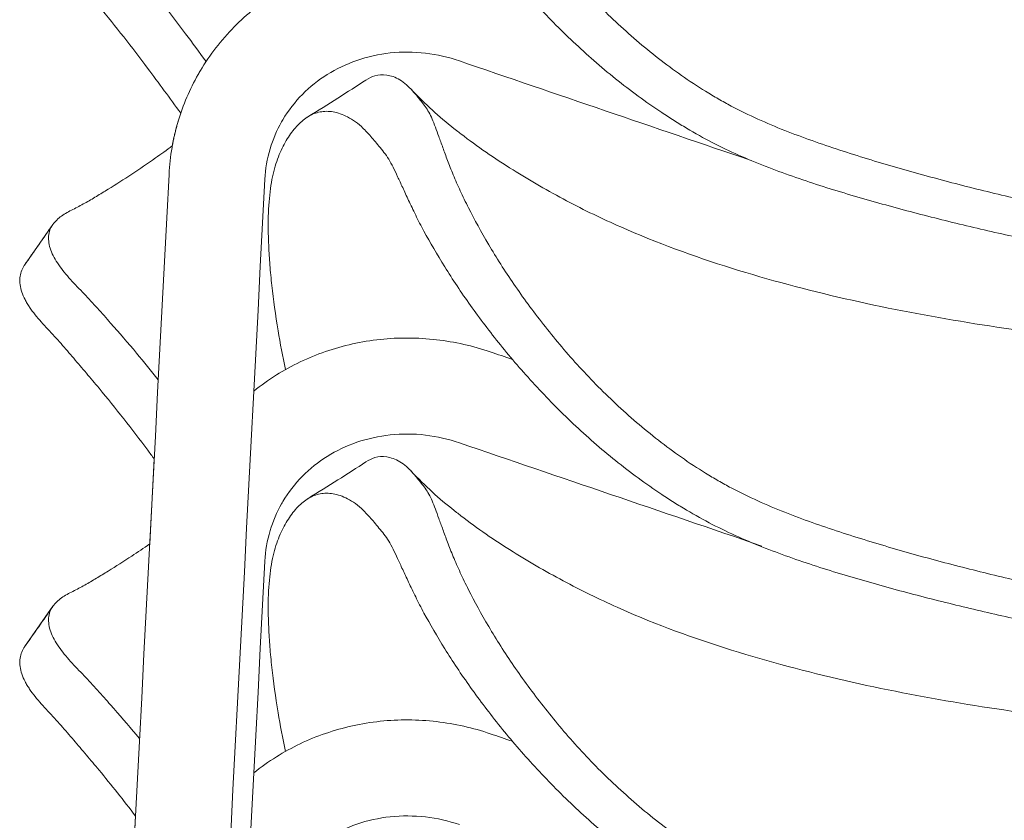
# Model space of a CAD drawing. Header units: centimetres. Extents: x -28 to 145, y -313 to 96.
# Tile 23 of 64: x -25 to -13, y -103 to -93. Entities that reach past the tile are written whole.
import ezdxf

# ---------------------------------------------------------------- set-up
doc = ezdxf.new("R2010")
doc.units = ezdxf.units.CM
doc.layers.add('Main lines', color=7, linetype='Continuous', lineweight=13, true_color=0x000000)
doc.layers.add('Predefinito', color=7, linetype='Continuous', true_color=0x000000)

# ---------------------------------------------------------------- blocks, each defined once
blk = doc.blocks.new('CB-298_Petal_Stacked_2D_Front')
at = {"layer": 'Main lines'}
for p, q in [((-25.07, 102.923), (-24.716, 103.43)), ((-25.07, 102.923), (-24.716, 103.43)), ((-23.504, 99.438), (-23.449, 100.501)), ((-23.504, 99.438), (-23.449, 100.501)), ((-25.07, 98.15), (-24.716, 98.658)), ((-25.07, 98.15), (-24.716, 98.658)), ((-23.763, 94.492), (-23.682, 96.037)), ((-23.763, 94.492), (-23.682, 96.037))]:
    blk.add_line(p, q, dxfattribs=at)
for points, knots in [([(-20.241, 109.9), (-20.229, 109.887), (-20.217, 109.873), (-20.174, 109.824), (-20.142, 109.785), (-20.093, 109.723), (-20.077, 109.701), (-20.044, 109.656), (-20.029, 109.632), (-19.999, 109.58), (-19.985, 109.552), (-19.959, 109.49), (-19.946, 109.456), (-19.919, 109.383), (-19.904, 109.343), (-19.873, 109.259), (-19.856, 109.213), (-19.82, 109.114), (-19.801, 109.061), (-19.759, 108.948), (-19.735, 108.887), (-19.695, 108.792), (-19.681, 108.759), (-19.652, 108.692), (-19.636, 108.658), (-19.588, 108.555), (-19.554, 108.484), (-19.443, 108.264), (-19.359, 108.11), (-19.217, 107.87), (-19.167, 107.789), (-19.062, 107.624), (-19.007, 107.541), (-18.836, 107.291), (-18.713, 107.123), (-18.45, 106.787), (-18.309, 106.619), (-18.083, 106.37), (-18.005, 106.287), (-17.844, 106.123), (-17.761, 106.042), (-17.507, 105.805), (-17.329, 105.652), (-16.956, 105.361), (-16.76, 105.223), (-16.5, 105.063), (-16.447, 105.031), (-16.34, 104.97), (-16.286, 104.94), (-16.123, 104.853), (-16.012, 104.799), (-15.678, 104.648), (-15.45, 104.56), (-14.992, 104.397), (-14.76, 104.322), (-14.294, 104.179), (-14.06, 104.112), (-13.59, 103.983), (-13.354, 103.921), (-12.88, 103.804), (-12.643, 103.748), (-12.165, 103.642), (-11.925, 103.592), (-11.445, 103.498), (-11.204, 103.453), (-10.722, 103.369), (-10.481, 103.329), (-9.756, 103.217), (-9.271, 103.151), (-8.3, 103.032), (-7.814, 102.98), (-7.083, 102.912), (-6.839, 102.89), (-6.351, 102.851), (-6.107, 102.832), (-5.375, 102.78), (-4.887, 102.749), (-4.155, 102.703), (-3.91, 102.688), (-3.422, 102.657), (-3.178, 102.642), (-2.446, 102.597), (-1.957, 102.57), (-0.98, 102.533), (-0.49, 102.524), (0, 102.525)], [53.64127, 53.64127, 53.64127, 53.64127, 56.711284, 56.711284, 64.097362, 64.097362, 67.7904, 67.7904, 71.483439, 71.483439, 75.176478, 75.176478, 78.869516, 78.869516, 82.562555, 82.562555, 86.255594, 86.255594, 89.948632, 89.948632, 93.641671, 93.641671, 95.48819, 95.48819, 97.334709, 97.334709, 101.027748, 101.027748, 108.413825, 108.413825, 112.106864, 112.106864, 115.799903, 115.799903, 123.18598, 123.18598, 130.572057, 130.572057, 134.265096, 134.265096, 137.958134, 137.958134, 145.344212, 145.344212, 152.730289, 152.730289, 154.576808, 154.576808, 156.423328, 156.423328, 160.116366, 160.116366, 167.502443, 167.502443, 174.888521, 174.888521, 182.274598, 182.274598, 189.660675, 189.660675, 197.046752, 197.046752, 204.43283, 204.43283, 211.818907, 211.818907, 219.204984, 219.204984, 233.977139, 233.977139, 248.749293, 248.749293, 256.135371, 256.135371, 263.521448, 263.521448, 278.293602, 278.293602, 285.67968, 285.67968, 293.065757, 293.065757, 307.837911, 307.837911, 322.610066, 322.610066, 322.610066, 322.610066]), ([(-20.8, 109.369), (-20.785, 109.354), (-20.769, 109.337), (-20.717, 109.278), (-20.678, 109.232), (-20.617, 109.157), (-20.596, 109.132), (-20.555, 109.078), (-20.535, 109.05), (-20.497, 108.989), (-20.478, 108.955), (-20.441, 108.881), (-20.423, 108.842), (-20.385, 108.758), (-20.364, 108.713), (-20.318, 108.615), (-20.293, 108.561), (-20.253, 108.475), (-20.239, 108.445), (-20.209, 108.384), (-20.194, 108.353), (-20.147, 108.256), (-20.112, 108.189), (-19.999, 107.98), (-19.912, 107.83), (-19.766, 107.596), (-19.715, 107.516), (-19.607, 107.354), (-19.551, 107.273), (-19.376, 107.028), (-19.251, 106.863), (-18.984, 106.532), (-18.841, 106.366), (-18.613, 106.118), (-18.535, 106.035), (-18.374, 105.872), (-18.292, 105.792), (-18.039, 105.554), (-17.863, 105.4), (-17.587, 105.178), (-17.493, 105.106), (-17.3, 104.965), (-17.202, 104.896), (-17.05, 104.795), (-16.999, 104.762), (-16.896, 104.697), (-16.843, 104.665), (-16.684, 104.571), (-16.577, 104.511), (-16.361, 104.399), (-16.251, 104.347), (-16.03, 104.249), (-15.918, 104.202), (-15.581, 104.071), (-15.353, 103.992), (-14.894, 103.844), (-14.662, 103.776), (-14.197, 103.645), (-13.964, 103.583), (-13.495, 103.463), (-13.26, 103.406), (-12.788, 103.298), (-12.551, 103.247), (-12.075, 103.15), (-11.836, 103.104), (-11.359, 103.017), (-11.119, 102.977), (-10.641, 102.9), (-10.401, 102.864), (-9.681, 102.761), (-9.199, 102.701), (-8.235, 102.594), (-7.752, 102.548), (-7.026, 102.487), (-6.784, 102.468), (-6.3, 102.433), (-6.058, 102.417), (-5.574, 102.387), (-5.332, 102.373), (-4.848, 102.345), (-4.605, 102.331), (-4.121, 102.304), (-3.879, 102.29), (-3.395, 102.264), (-3.152, 102.251), (-2.426, 102.214), (-1.941, 102.192), (-0.971, 102.158), (-0.486, 102.148), (0, 102.149)], [202.687943, 202.687943, 202.687943, 202.687943, 205.873191, 205.873191, 213.225805, 213.225805, 216.902112, 216.902112, 220.578419, 220.578419, 224.254726, 224.254726, 227.931033, 227.931033, 231.60734, 231.60734, 235.283647, 235.283647, 237.1218, 237.1218, 238.959954, 238.959954, 242.63626, 242.63626, 249.988874, 249.988874, 253.665181, 253.665181, 257.341488, 257.341488, 264.694102, 264.694102, 272.046716, 272.046716, 275.723023, 275.723023, 279.39933, 279.39933, 286.751944, 286.751944, 290.428251, 290.428251, 294.104558, 294.104558, 295.942712, 295.942712, 297.780865, 297.780865, 301.457172, 301.457172, 305.133479, 305.133479, 308.809786, 308.809786, 316.1624, 316.1624, 323.515014, 323.515014, 330.867628, 330.867628, 338.220242, 338.220242, 345.572856, 345.572856, 352.92547, 352.92547, 360.278084, 360.278084, 367.630698, 367.630698, 382.335926, 382.335926, 397.041154, 397.041154, 404.393767, 404.393767, 411.746381, 411.746381, 419.098995, 419.098995, 426.451609, 426.451609, 433.804223, 433.804223, 441.156837, 441.156837, 455.862065, 455.862065, 470.567293, 470.567293, 470.567293, 470.567293]), ([(-22.8, 105.466), (-22.885, 105.583), (-22.97, 105.7), (-23.155, 105.948), (-23.255, 106.08), (-23.459, 106.34), (-23.563, 106.469), (-23.776, 106.723), (-23.885, 106.847), (-24.048, 107.033), (-24.102, 107.094), (-24.185, 107.186), (-24.212, 107.216), (-24.268, 107.277), (-24.297, 107.306), (-24.382, 107.396), (-24.44, 107.455), (-24.549, 107.575), (-24.599, 107.636), (-24.665, 107.73), (-24.685, 107.761), (-24.718, 107.823), (-24.732, 107.854), (-24.754, 107.915), (-24.761, 107.945), (-24.77, 108.003), (-24.771, 108.031), (-24.766, 108.085), (-24.761, 108.111), (-24.743, 108.159), (-24.731, 108.181), (-24.717, 108.202), (-24.716, 108.203), (-24.716, 108.203)], [5.709244, 5.709244, 5.709244, 5.709244, 10.091656, 10.091656, 15.137484, 15.137484, 20.183312, 20.183312, 25.22914, 25.22914, 27.752054, 27.752054, 29.013511, 29.013511, 30.274968, 30.274968, 32.797882, 32.797882, 35.320796, 35.320796, 36.582253, 36.582253, 37.84371, 37.84371, 39.105167, 39.105167, 40.366624, 40.366624, 41.628081, 41.628081, 42.889538, 42.889538, 42.921811, 42.921811, 42.921811, 42.921811]), ([(-23.117, 104.82), (-23.253, 105.009), (-23.391, 105.197), (-23.728, 105.646), (-23.93, 105.905), (-24.191, 106.22), (-24.244, 106.283), (-24.35, 106.407), (-24.402, 106.469), (-24.508, 106.593), (-24.56, 106.654), (-24.641, 106.745), (-24.669, 106.775), (-24.724, 106.835), (-24.752, 106.865), (-24.835, 106.954), (-24.889, 107.014), (-24.962, 107.106), (-24.985, 107.137), (-25.017, 107.184), (-25.027, 107.2), (-25.046, 107.232), (-25.056, 107.248), (-25.081, 107.296), (-25.094, 107.327), (-25.115, 107.389), (-25.122, 107.42), (-25.13, 107.479), (-25.131, 107.508), (-25.126, 107.563), (-25.12, 107.589), (-25.103, 107.638), (-25.092, 107.661), (-25.076, 107.687), (-25.073, 107.692), (-25.07, 107.696)], [-78.493576, -78.493576, -78.493576, -78.493576, -71.3158, -71.3158, -61.127828, -61.127828, -58.580835, -58.580835, -56.033843, -56.033843, -53.48685, -53.48685, -52.213353, -52.213353, -50.939857, -50.939857, -48.392864, -48.392864, -47.119368, -47.119368, -46.482619, -46.482619, -45.845871, -45.845871, -44.572375, -44.572375, -43.298878, -43.298878, -42.025382, -42.025382, -40.751885, -40.751885, -39.478389, -39.478389, -39.221961, -39.221961, -39.221961, -39.221961]), ([(-23.117, 104.82), (-23.253, 105.009), (-23.391, 105.197), (-23.728, 105.646), (-23.93, 105.905), (-24.191, 106.22), (-24.244, 106.283), (-24.35, 106.407), (-24.402, 106.469), (-24.508, 106.593), (-24.56, 106.654), (-24.641, 106.745), (-24.669, 106.775), (-24.724, 106.835), (-24.752, 106.865), (-24.835, 106.954), (-24.889, 107.014), (-24.962, 107.106), (-24.985, 107.137), (-25.017, 107.184), (-25.027, 107.2), (-25.046, 107.232), (-25.056, 107.248), (-25.081, 107.296), (-25.094, 107.327), (-25.115, 107.389), (-25.122, 107.42), (-25.13, 107.479), (-25.131, 107.508), (-25.126, 107.563), (-25.12, 107.589), (-25.103, 107.638), (-25.092, 107.661), (-25.076, 107.687), (-25.073, 107.692), (-25.07, 107.696)], [1625.018509, 1625.018509, 1625.018509, 1625.018509, 1632.196286, 1632.196286, 1642.384257, 1642.384257, 1644.93125, 1644.93125, 1647.478243, 1647.478243, 1650.025236, 1650.025236, 1651.298732, 1651.298732, 1652.572229, 1652.572229, 1655.119222, 1655.119222, 1656.392718, 1656.392718, 1657.029466, 1657.029466, 1657.666214, 1657.666214, 1658.939711, 1658.939711, 1660.213207, 1660.213207, 1661.486704, 1661.486704, 1662.7602, 1662.7602, 1664.033697, 1664.033697, 1664.290125, 1664.290125, 1664.290125, 1664.290125]), ([(-23.117, 104.82), (-23.253, 105.009), (-23.391, 105.197), (-23.728, 105.646), (-23.93, 105.905), (-24.191, 106.22), (-24.244, 106.283), (-24.35, 106.407), (-24.402, 106.469), (-24.508, 106.593), (-24.56, 106.654), (-24.641, 106.745), (-24.669, 106.775), (-24.724, 106.835), (-24.752, 106.865), (-24.835, 106.954), (-24.889, 107.014), (-24.962, 107.106), (-24.985, 107.137), (-25.017, 107.184), (-25.027, 107.2), (-25.046, 107.232), (-25.056, 107.248), (-25.081, 107.296), (-25.094, 107.327), (-25.115, 107.389), (-25.122, 107.42), (-25.13, 107.479), (-25.131, 107.508), (-25.126, 107.563), (-25.12, 107.589), (-25.103, 107.638), (-25.092, 107.661), (-25.076, 107.687), (-25.073, 107.692), (-25.07, 107.696)], [1625.018509, 1625.018509, 1625.018509, 1625.018509, 1632.196286, 1632.196286, 1642.384257, 1642.384257, 1644.93125, 1644.93125, 1647.478243, 1647.478243, 1650.025236, 1650.025236, 1651.298732, 1651.298732, 1652.572229, 1652.572229, 1655.119222, 1655.119222, 1656.392718, 1656.392718, 1657.029466, 1657.029466, 1657.666214, 1657.666214, 1658.939711, 1658.939711, 1660.213207, 1660.213207, 1661.486704, 1661.486704, 1662.7602, 1662.7602, 1664.033697, 1664.033697, 1664.290125, 1664.290125, 1664.290125, 1664.290125]), ([(-19.245, 106.611), (-19.463, 106.685), (-19.689, 106.736), (-19.917, 106.763), (-20.152, 106.79), (-20.389, 106.792), (-20.622, 106.767), (-20.856, 106.742), (-21.086, 106.691), (-21.307, 106.615), (-21.523, 106.541), (-21.729, 106.442), (-21.921, 106.322), (-22.113, 106.202), (-22.29, 106.06), (-22.449, 105.9), (-22.611, 105.735), (-22.754, 105.551), (-22.871, 105.353), (-22.881, 105.337), (-22.89, 105.322), (-22.899, 105.306), (-23.004, 105.121), (-23.088, 104.924), (-23.149, 104.721), (-23.213, 104.505), (-23.251, 104.282), (-23.263, 104.057)], [3.997716, 3.997716, 3.997716, 3.997716, 4.690168, 4.690168, 4.690168, 5.402308, 5.402308, 5.402308, 6.116271, 6.116271, 6.116271, 6.813713, 6.813713, 6.813713, 7.513253, 7.513253, 7.513253, 8.233267, 8.233267, 8.233267, 8.289954, 8.289954, 8.289954, 8.953648, 8.953648, 8.953648, 9.655149, 9.655149, 9.655149, 9.655149]), ([(-22.065, 103.995), (-22.058, 104.125), (-22.036, 104.253), (-21.999, 104.377), (-21.964, 104.494), (-21.916, 104.607), (-21.855, 104.713), (-21.85, 104.722), (-21.845, 104.731), (-21.84, 104.74), (-21.772, 104.854), (-21.689, 104.961), (-21.595, 105.057), (-21.502, 105.15), (-21.398, 105.234), (-21.284, 105.305), (-21.17, 105.376), (-21.046, 105.435), (-20.916, 105.48), (-20.781, 105.527), (-20.64, 105.558), (-20.496, 105.574), (-20.351, 105.589), (-20.203, 105.588), (-20.056, 105.571), (-19.912, 105.554), (-19.77, 105.522), (-19.632, 105.475)], [92.074453, 92.074453, 92.074453, 92.074453, 92.506662, 92.506662, 92.506662, 92.915154, 92.915154, 92.915154, 92.950068, 92.950068, 92.950068, 93.394051, 93.394051, 93.394051, 93.827255, 93.827255, 93.827255, 94.261583, 94.261583, 94.261583, 94.708811, 94.708811, 94.708811, 95.157101, 95.157101, 95.157101, 95.59429, 95.59429, 95.59429, 95.59429]), ([(-20.241, 105.127), (-20.259, 105.145), (-20.275, 105.161), (-20.321, 105.202), (-20.35, 105.222), (-20.406, 105.255), (-20.434, 105.268), (-20.489, 105.288), (-20.515, 105.294), (-20.593, 105.306), (-20.641, 105.302), (-20.727, 105.278), (-20.764, 105.26), (-20.8, 105.236)], [591.578861, 591.578861, 591.578861, 591.578861, 595.894925, 595.894925, 603.281002, 603.281002, 610.667079, 610.667079, 618.053156, 618.053156, 632.825311, 632.825311, 645.232677, 645.232677, 645.232677, 645.232677]), ([(0, 97.752), (-0.49, 97.751), (-0.98, 97.76), (-1.957, 97.797), (-2.446, 97.825), (-3.178, 97.869), (-3.422, 97.885), (-3.91, 97.915), (-4.155, 97.93), (-4.887, 97.977), (-5.375, 98.008), (-6.107, 98.06), (-6.351, 98.078), (-6.839, 98.118), (-7.083, 98.139), (-7.814, 98.208), (-8.3, 98.259), (-9.271, 98.378), (-9.756, 98.444), (-10.481, 98.557), (-10.722, 98.596), (-11.204, 98.68), (-11.445, 98.725), (-11.925, 98.819), (-12.165, 98.869), (-12.643, 98.975), (-12.88, 99.031), (-13.354, 99.149), (-13.59, 99.21), (-14.06, 99.339), (-14.294, 99.407), (-14.76, 99.549), (-14.992, 99.624), (-15.45, 99.787), (-15.678, 99.875), (-16.012, 100.027), (-16.123, 100.08), (-16.286, 100.167), (-16.34, 100.197), (-16.447, 100.258), (-16.5, 100.29), (-16.76, 100.45), (-16.956, 100.588), (-17.329, 100.879), (-17.507, 101.032), (-17.761, 101.27), (-17.844, 101.35), (-18.005, 101.514), (-18.083, 101.597), (-18.309, 101.847), (-18.45, 102.014), (-18.713, 102.35), (-18.836, 102.518), (-19.007, 102.768), (-19.062, 102.851), (-19.167, 103.016), (-19.217, 103.097), (-19.359, 103.337), (-19.443, 103.491), (-19.554, 103.711), (-19.588, 103.782), (-19.636, 103.886), (-19.652, 103.92), (-19.681, 103.986), (-19.695, 104.019), (-19.735, 104.115), (-19.759, 104.175), (-19.801, 104.288), (-19.82, 104.341), (-19.856, 104.44), (-19.873, 104.486), (-19.904, 104.571), (-19.919, 104.61), (-19.946, 104.683), (-19.959, 104.717), (-19.985, 104.78), (-19.999, 104.808), (-20.029, 104.859), (-20.044, 104.883), (-20.077, 104.928), (-20.093, 104.95), (-20.142, 105.012), (-20.174, 105.051), (-20.217, 105.1), (-20.229, 105.114), (-20.241, 105.127)], [322.610066, 322.610066, 322.610066, 322.610066, 337.38222, 337.38222, 352.154375, 352.154375, 359.540452, 359.540452, 366.926529, 366.926529, 381.698684, 381.698684, 389.084761, 389.084761, 396.470839, 396.470839, 411.242993, 411.242993, 426.015148, 426.015148, 433.401225, 433.401225, 440.787302, 440.787302, 448.173379, 448.173379, 455.559457, 455.559457, 462.945534, 462.945534, 470.331611, 470.331611, 477.717688, 477.717688, 485.103766, 485.103766, 488.796804, 488.796804, 490.643324, 490.643324, 492.489843, 492.489843, 499.87592, 499.87592, 507.261997, 507.261997, 510.955036, 510.955036, 514.648075, 514.648075, 522.034152, 522.034152, 529.420229, 529.420229, 533.113268, 533.113268, 536.806306, 536.806306, 544.192384, 544.192384, 547.885422, 547.885422, 549.731942, 549.731942, 551.578461, 551.578461, 555.2715, 555.2715, 558.964538, 558.964538, 562.657577, 562.657577, 566.350616, 566.350616, 570.043654, 570.043654, 573.736693, 573.736693, 577.429731, 577.429731, 581.12277, 581.12277, 588.508847, 588.508847, 591.578861, 591.578861, 591.578861, 591.578861]), ([(0, 101.732), (-0.501, 101.732), (-1.001, 101.725), (-1.501, 101.719), (-2.001, 101.713), (-2.5, 101.706), (-3, 101.7), (-3.498, 101.694), (-3.997, 101.69), (-4.495, 101.689), (-4.992, 101.689), (-5.49, 101.69), (-5.988, 101.694), (-6.984, 101.703), (-7.967, 101.727), (-8.962, 101.778), (-9.719, 101.816), (-10.477, 101.869), (-11.231, 101.943), (-11.458, 101.966), (-11.684, 101.99), (-11.909, 102.016), (-12.883, 102.13), (-13.853, 102.284), (-14.808, 102.503), (-15.286, 102.612), (-15.759, 102.738), (-16.227, 102.884), (-16.699, 103.032), (-17.162, 103.2), (-17.614, 103.4), (-17.844, 103.501), (-18.07, 103.61), (-18.515, 103.845), (-18.748, 103.979), (-18.96, 104.112), (-19.199, 104.262), (-19.405, 104.402), (-19.613, 104.562), (-19.631, 104.576), (-19.649, 104.59), (-19.676, 104.611), (-19.686, 104.619), (-19.696, 104.627), (-19.892, 104.784), (-20.049, 104.924), (-20.241, 105.126)], [-0.240844, -0.240844, -0.240844, -0.240844, 1.261451, 1.261451, 1.261451, 2.760576, 2.760576, 2.760576, 4.257284, 4.257284, 4.257284, 5.752505, 5.752505, 5.752505, 8.73017, 8.73017, 8.73017, 11.00798, 11.00798, 11.00798, 11.690844, 11.690844, 11.690844, 14.635834, 14.635834, 14.635834, 16.108292, 16.108292, 16.108292, 17.589992, 17.589992, 17.589992, 18.353092, 18.353092, 19.116944, 19.116944, 19.116944, 19.942448, 19.942448, 19.942448, 20.016686, 20.016686, 20.058155, 20.058155, 20.058155, 20.853058, 20.853058, 20.853058, 20.853058]), ([(-20.8, 104.597), (-20.819, 104.617), (-20.839, 104.636), (-20.891, 104.684), (-20.924, 104.709), (-20.989, 104.753), (-21.022, 104.771), (-21.084, 104.801), (-21.115, 104.813), (-21.204, 104.84), (-21.26, 104.847), (-21.367, 104.841), (-21.418, 104.829), (-21.488, 104.799), (-21.508, 104.788), (-21.528, 104.776)], [738.446643, 738.446643, 738.446643, 738.446643, 742.614009, 742.614009, 749.966623, 749.966623, 757.319237, 757.319237, 764.671851, 764.671851, 779.377079, 779.377079, 794.082307, 794.082307, 800.484859, 800.484859, 800.484859, 800.484859]), ([(-21.528, 104.776), (-21.531, 104.774), (-21.534, 104.772), (-21.56, 104.755), (-21.582, 104.738), (-21.648, 104.681), (-21.689, 104.635), (-21.767, 104.531), (-21.804, 104.473), (-21.871, 104.342), (-21.901, 104.27), (-21.952, 104.108), (-21.973, 104.018), (-22.004, 103.816), (-22.015, 103.703), (-22.025, 103.451), (-22.023, 103.312), (-22.013, 103.084), (-22.008, 103.005), (-21.995, 102.841), (-21.987, 102.755), (-21.958, 102.489), (-21.932, 102.3), (-21.872, 101.946), (-21.842, 101.785), (-21.806, 101.618)], [800.484859, 800.484859, 800.484859, 800.484859, 801.434921, 801.434921, 808.787535, 808.787535, 823.492763, 823.492763, 838.197991, 838.197991, 852.903219, 852.903219, 867.608447, 867.608447, 882.313674, 882.313674, 897.018902, 897.018902, 904.371516, 904.371516, 911.72413, 911.72413, 926.429358, 926.429358, 937.83915, 937.83915, 937.83915, 937.83915]), ([(0, 97.376), (-0.486, 97.375), (-0.971, 97.385), (-1.941, 97.419), (-2.426, 97.442), (-3.152, 97.478), (-3.395, 97.491), (-3.879, 97.517), (-4.121, 97.531), (-4.605, 97.558), (-4.848, 97.572), (-5.332, 97.6), (-5.574, 97.614), (-6.058, 97.644), (-6.3, 97.66), (-6.784, 97.695), (-7.026, 97.714), (-7.752, 97.775), (-8.235, 97.822), (-9.199, 97.928), (-9.681, 97.989), (-10.401, 98.091), (-10.641, 98.127), (-11.119, 98.204), (-11.359, 98.245), (-11.836, 98.331), (-12.075, 98.377), (-12.551, 98.474), (-12.788, 98.525), (-13.26, 98.634), (-13.495, 98.691), (-13.964, 98.81), (-14.197, 98.872), (-14.662, 99.003), (-14.894, 99.071), (-15.353, 99.219), (-15.581, 99.298), (-15.918, 99.43), (-16.03, 99.476), (-16.251, 99.574), (-16.361, 99.627), (-16.577, 99.738), (-16.684, 99.798), (-16.843, 99.892), (-16.896, 99.924), (-16.999, 99.989), (-17.05, 100.022), (-17.202, 100.123), (-17.3, 100.192), (-17.493, 100.333), (-17.587, 100.406), (-17.863, 100.627), (-18.039, 100.781), (-18.292, 101.019), (-18.374, 101.099), (-18.535, 101.263), (-18.613, 101.345), (-18.841, 101.593), (-18.984, 101.759), (-19.251, 102.09), (-19.376, 102.255), (-19.551, 102.5), (-19.607, 102.581), (-19.715, 102.743), (-19.766, 102.823), (-19.912, 103.057), (-19.999, 103.207), (-20.112, 103.416), (-20.147, 103.483), (-20.194, 103.58), (-20.209, 103.611), (-20.239, 103.672), (-20.253, 103.702), (-20.293, 103.789), (-20.318, 103.842), (-20.364, 103.94), (-20.385, 103.985), (-20.423, 104.069), (-20.441, 104.108), (-20.478, 104.182), (-20.497, 104.216), (-20.535, 104.277), (-20.555, 104.305), (-20.596, 104.359), (-20.617, 104.385), (-20.678, 104.459), (-20.717, 104.505), (-20.769, 104.564), (-20.785, 104.581), (-20.8, 104.597)], [470.567293, 470.567293, 470.567293, 470.567293, 485.272521, 485.272521, 499.977749, 499.977749, 507.330363, 507.330363, 514.682977, 514.682977, 522.035591, 522.035591, 529.388205, 529.388205, 536.740819, 536.740819, 544.093433, 544.093433, 558.798661, 558.798661, 573.503888, 573.503888, 580.856502, 580.856502, 588.209116, 588.209116, 595.56173, 595.56173, 602.914344, 602.914344, 610.266958, 610.266958, 617.619572, 617.619572, 624.972186, 624.972186, 632.3248, 632.3248, 636.001107, 636.001107, 639.677414, 639.677414, 643.353721, 643.353721, 645.191874, 645.191874, 647.030028, 647.030028, 650.706335, 650.706335, 654.382642, 654.382642, 661.735256, 661.735256, 665.411563, 665.411563, 669.08787, 669.08787, 676.440484, 676.440484, 683.793098, 683.793098, 687.469405, 687.469405, 691.145712, 691.145712, 698.498326, 698.498326, 702.174633, 702.174633, 704.012786, 704.012786, 705.85094, 705.85094, 709.527247, 709.527247, 713.203554, 713.203554, 716.879861, 716.879861, 720.556167, 720.556167, 724.232474, 724.232474, 727.908781, 727.908781, 735.261395, 735.261395, 738.446643, 738.446643, 738.446643, 738.446643]), ([(-24.716, 103.43), (-24.702, 103.451), (-24.685, 103.469), (-24.649, 103.504), (-24.628, 103.521), (-24.564, 103.567), (-24.516, 103.593), (-24.441, 103.631), (-24.416, 103.644), (-24.366, 103.67), (-24.342, 103.683), (-24.268, 103.724), (-24.219, 103.752), (-24.123, 103.811), (-24.074, 103.841), (-23.927, 103.932), (-23.828, 103.994), (-23.63, 104.124), (-23.531, 104.192), (-23.362, 104.311), (-23.292, 104.361), (-23.222, 104.412)], [42.921811, 42.921811, 42.921811, 42.921811, 44.150995, 44.150995, 45.412452, 45.412452, 47.935366, 47.935366, 49.196823, 49.196823, 50.45828, 50.45828, 52.981193, 52.981193, 55.504107, 55.504107, 60.549935, 60.549935, 65.595763, 65.595763, 69.10758, 69.10758, 69.10758, 69.10758]), ([(-24.716, 103.43), (-24.702, 103.451), (-24.685, 103.469), (-24.649, 103.504), (-24.628, 103.521), (-24.564, 103.567), (-24.516, 103.593), (-24.441, 103.631), (-24.416, 103.644), (-24.366, 103.67), (-24.342, 103.683), (-24.268, 103.724), (-24.219, 103.752), (-24.123, 103.811), (-24.074, 103.841), (-23.927, 103.932), (-23.828, 103.994), (-23.63, 104.124), (-23.531, 104.192), (-23.362, 104.311), (-23.292, 104.361), (-23.222, 104.412)], [1598.394346, 1598.394346, 1598.394346, 1598.394346, 1599.62353, 1599.62353, 1600.884987, 1600.884987, 1603.407901, 1603.407901, 1604.669358, 1604.669358, 1605.930815, 1605.930815, 1608.453729, 1608.453729, 1610.976643, 1610.976643, 1616.022471, 1616.022471, 1621.068299, 1621.068299, 1624.580115, 1624.580115, 1624.580115, 1624.580115]), ([(-24.716, 103.43), (-24.702, 103.451), (-24.685, 103.469), (-24.649, 103.504), (-24.628, 103.521), (-24.564, 103.567), (-24.516, 103.593), (-24.441, 103.631), (-24.416, 103.644), (-24.366, 103.67), (-24.342, 103.683), (-24.268, 103.724), (-24.219, 103.752), (-24.123, 103.811), (-24.074, 103.841), (-23.927, 103.932), (-23.828, 103.994), (-23.63, 104.124), (-23.531, 104.192), (-23.362, 104.311), (-23.292, 104.361), (-23.222, 104.412)], [1598.394346, 1598.394346, 1598.394346, 1598.394346, 1599.62353, 1599.62353, 1600.884987, 1600.884987, 1603.407901, 1603.407901, 1604.669358, 1604.669358, 1605.930815, 1605.930815, 1608.453729, 1608.453729, 1610.976643, 1610.976643, 1616.022471, 1616.022471, 1621.068299, 1621.068299, 1624.580115, 1624.580115, 1624.580115, 1624.580115]), ([(-23.398, 101.489), (-23.487, 101.602), (-23.577, 101.713), (-23.776, 101.95), (-23.885, 102.075), (-24.048, 102.26), (-24.102, 102.322), (-24.185, 102.413), (-24.212, 102.443), (-24.268, 102.504), (-24.297, 102.534), (-24.382, 102.623), (-24.44, 102.682), (-24.549, 102.803), (-24.599, 102.863), (-24.665, 102.957), (-24.685, 102.988), (-24.718, 103.05), (-24.732, 103.081), (-24.754, 103.142), (-24.761, 103.172), (-24.77, 103.231), (-24.771, 103.259), (-24.766, 103.312), (-24.761, 103.338), (-24.743, 103.386), (-24.731, 103.408), (-24.717, 103.429), (-24.716, 103.43), (-24.716, 103.43)], [15.805065, 15.805065, 15.805065, 15.805065, 20.183312, 20.183312, 25.22914, 25.22914, 27.752054, 27.752054, 29.013511, 29.013511, 30.274968, 30.274968, 32.797882, 32.797882, 35.320796, 35.320796, 36.582253, 36.582253, 37.84371, 37.84371, 39.105167, 39.105167, 40.366624, 40.366624, 41.628081, 41.628081, 42.889538, 42.889538, 42.921811, 42.921811, 42.921811, 42.921811]), ([(-23.449, 100.501), (-23.476, 100.537), (-23.503, 100.574), (-23.728, 100.873), (-23.93, 101.132), (-24.191, 101.447), (-24.244, 101.51), (-24.35, 101.634), (-24.402, 101.696), (-24.508, 101.82), (-24.56, 101.881), (-24.641, 101.972), (-24.669, 102.002), (-24.724, 102.062), (-24.752, 102.092), (-24.835, 102.182), (-24.889, 102.241), (-24.962, 102.333), (-24.985, 102.364), (-25.017, 102.411), (-25.027, 102.427), (-25.046, 102.459), (-25.056, 102.475), (-25.081, 102.523), (-25.094, 102.555), (-25.115, 102.617), (-25.122, 102.647), (-25.13, 102.707), (-25.131, 102.735), (-25.126, 102.79), (-25.12, 102.816), (-25.103, 102.865), (-25.092, 102.888), (-25.076, 102.914), (-25.073, 102.919), (-25.07, 102.923)], [-72.709073, -72.709073, -72.709073, -72.709073, -71.3158, -71.3158, -61.127828, -61.127828, -58.580835, -58.580835, -56.033843, -56.033843, -53.48685, -53.48685, -52.213353, -52.213353, -50.939857, -50.939857, -48.392864, -48.392864, -47.119368, -47.119368, -46.482619, -46.482619, -45.845871, -45.845871, -44.572375, -44.572375, -43.298878, -43.298878, -42.025382, -42.025382, -40.751885, -40.751885, -39.478389, -39.478389, -39.221961, -39.221961, -39.221961, -39.221961]), ([(-23.449, 100.501), (-23.476, 100.537), (-23.503, 100.574), (-23.728, 100.873), (-23.93, 101.132), (-24.191, 101.447), (-24.244, 101.51), (-24.35, 101.634), (-24.402, 101.696), (-24.508, 101.82), (-24.56, 101.881), (-24.641, 101.972), (-24.669, 102.002), (-24.724, 102.062), (-24.752, 102.092), (-24.835, 102.182), (-24.889, 102.241), (-24.962, 102.333), (-24.985, 102.364), (-25.017, 102.411), (-25.027, 102.427), (-25.046, 102.459), (-25.056, 102.475), (-25.081, 102.523), (-25.094, 102.555), (-25.115, 102.617), (-25.122, 102.647), (-25.13, 102.707), (-25.131, 102.735), (-25.126, 102.79), (-25.12, 102.816), (-25.103, 102.865), (-25.092, 102.888), (-25.076, 102.914), (-25.073, 102.919), (-25.07, 102.923)], [1564.135653, 1564.135653, 1564.135653, 1564.135653, 1565.528927, 1565.528927, 1575.716899, 1575.716899, 1578.263891, 1578.263891, 1580.810884, 1580.810884, 1583.357877, 1583.357877, 1584.631374, 1584.631374, 1585.90487, 1585.90487, 1588.451863, 1588.451863, 1589.725359, 1589.725359, 1590.362107, 1590.362107, 1590.998856, 1590.998856, 1592.272352, 1592.272352, 1593.545849, 1593.545849, 1594.819345, 1594.819345, 1596.092841, 1596.092841, 1597.366338, 1597.366338, 1597.622766, 1597.622766, 1597.622766, 1597.622766]), ([(-23.449, 100.501), (-23.476, 100.537), (-23.503, 100.574), (-23.728, 100.873), (-23.93, 101.132), (-24.191, 101.447), (-24.244, 101.51), (-24.35, 101.634), (-24.402, 101.696), (-24.508, 101.82), (-24.56, 101.881), (-24.641, 101.972), (-24.669, 102.002), (-24.724, 102.062), (-24.752, 102.092), (-24.835, 102.182), (-24.889, 102.241), (-24.962, 102.333), (-24.985, 102.364), (-25.017, 102.411), (-25.027, 102.427), (-25.046, 102.459), (-25.056, 102.475), (-25.081, 102.523), (-25.094, 102.555), (-25.115, 102.617), (-25.122, 102.647), (-25.13, 102.707), (-25.131, 102.735), (-25.126, 102.79), (-25.12, 102.816), (-25.103, 102.865), (-25.092, 102.888), (-25.076, 102.914), (-25.073, 102.919), (-25.07, 102.923)], [1564.135653, 1564.135653, 1564.135653, 1564.135653, 1565.528927, 1565.528927, 1575.716899, 1575.716899, 1578.263891, 1578.263891, 1580.810884, 1580.810884, 1583.357877, 1583.357877, 1584.631374, 1584.631374, 1585.90487, 1585.90487, 1588.451863, 1588.451863, 1589.725359, 1589.725359, 1590.362107, 1590.362107, 1590.998856, 1590.998856, 1592.272352, 1592.272352, 1593.545849, 1593.545849, 1594.819345, 1594.819345, 1596.092841, 1596.092841, 1597.366338, 1597.366338, 1597.622766, 1597.622766, 1597.622766, 1597.622766]), ([(-19.245, 101.838), (-19.463, 101.912), (-19.689, 101.964), (-19.917, 101.99), (-20.152, 102.017), (-20.389, 102.019), (-20.622, 101.994), (-20.856, 101.969), (-21.086, 101.918), (-21.307, 101.842), (-21.523, 101.768), (-21.729, 101.669), (-21.921, 101.55), (-22.019, 101.488), (-22.113, 101.421), (-22.203, 101.349)], [3.997716, 3.997716, 3.997716, 3.997716, 4.690167, 4.690167, 4.690167, 5.402307, 5.402307, 5.402307, 6.116269, 6.116269, 6.116269, 6.81371, 6.81371, 6.81371, 7.170955, 7.170955, 7.170955, 7.170955]), ([(-22.065, 99.222), (-22.058, 99.352), (-22.036, 99.481), (-21.999, 99.604), (-21.964, 99.721), (-21.916, 99.834), (-21.855, 99.94), (-21.85, 99.949), (-21.845, 99.958), (-21.84, 99.967), (-21.772, 100.082), (-21.689, 100.188), (-21.595, 100.284), (-21.502, 100.377), (-21.398, 100.461), (-21.284, 100.532), (-21.17, 100.604), (-21.046, 100.663), (-20.916, 100.708), (-20.781, 100.754), (-20.64, 100.785), (-20.496, 100.801), (-20.351, 100.816), (-20.203, 100.815), (-20.056, 100.798), (-19.912, 100.781), (-19.77, 100.749), (-19.632, 100.702)], [92.074453, 92.074453, 92.074453, 92.074453, 92.506662, 92.506662, 92.506662, 92.915154, 92.915154, 92.915154, 92.950068, 92.950068, 92.950068, 93.394051, 93.394051, 93.394051, 93.827255, 93.827255, 93.827255, 94.261583, 94.261583, 94.261583, 94.708811, 94.708811, 94.708811, 95.157101, 95.157101, 95.157101, 95.59429, 95.59429, 95.59429, 95.59429]), ([(-20.241, 100.354), (-20.259, 100.372), (-20.275, 100.389), (-20.321, 100.429), (-20.35, 100.449), (-20.406, 100.482), (-20.434, 100.495), (-20.489, 100.515), (-20.515, 100.521), (-20.593, 100.533), (-20.641, 100.53), (-20.727, 100.505), (-20.764, 100.487), (-20.8, 100.464)], [591.578861, 591.578861, 591.578861, 591.578861, 595.894925, 595.894925, 603.281002, 603.281002, 610.667079, 610.667079, 618.053156, 618.053156, 632.825311, 632.825311, 645.232677, 645.232677, 645.232677, 645.232677]), ([(0, 92.979), (-0.49, 92.978), (-0.98, 92.987), (-1.957, 93.024), (-2.446, 93.052), (-3.178, 93.097), (-3.422, 93.112), (-3.91, 93.142), (-4.155, 93.158), (-4.887, 93.204), (-5.375, 93.235), (-6.107, 93.287), (-6.351, 93.305), (-6.839, 93.345), (-7.083, 93.366), (-7.814, 93.435), (-8.3, 93.487), (-9.271, 93.605), (-9.756, 93.671), (-10.481, 93.784), (-10.722, 93.823), (-11.204, 93.907), (-11.445, 93.952), (-11.925, 94.046), (-12.165, 94.096), (-12.643, 94.202), (-12.88, 94.258), (-13.354, 94.376), (-13.59, 94.437), (-14.06, 94.566), (-14.294, 94.634), (-14.76, 94.776), (-14.992, 94.851), (-15.45, 95.015), (-15.678, 95.103), (-16.012, 95.254), (-16.123, 95.308), (-16.286, 95.394), (-16.34, 95.424), (-16.447, 95.485), (-16.5, 95.517), (-16.76, 95.677), (-16.956, 95.816), (-17.329, 96.107), (-17.507, 96.259), (-17.761, 96.497), (-17.844, 96.577), (-18.005, 96.741), (-18.083, 96.824), (-18.309, 97.074), (-18.45, 97.242), (-18.713, 97.577), (-18.836, 97.745), (-19.007, 97.995), (-19.062, 98.078), (-19.167, 98.243), (-19.217, 98.325), (-19.359, 98.564), (-19.443, 98.718), (-19.554, 98.938), (-19.588, 99.009), (-19.636, 99.113), (-19.652, 99.147), (-19.681, 99.213), (-19.695, 99.246), (-19.735, 99.342), (-19.759, 99.402), (-19.801, 99.515), (-19.82, 99.568), (-19.856, 99.667), (-19.873, 99.713), (-19.904, 99.798), (-19.919, 99.837), (-19.946, 99.911), (-19.959, 99.945), (-19.985, 100.007), (-19.999, 100.035), (-20.029, 100.086), (-20.044, 100.11), (-20.077, 100.156), (-20.093, 100.177), (-20.142, 100.24), (-20.174, 100.278), (-20.217, 100.327), (-20.229, 100.341), (-20.241, 100.354)], [322.610066, 322.610066, 322.610066, 322.610066, 337.38222, 337.38222, 352.154375, 352.154375, 359.540452, 359.540452, 366.926529, 366.926529, 381.698684, 381.698684, 389.084761, 389.084761, 396.470839, 396.470839, 411.242993, 411.242993, 426.015148, 426.015148, 433.401225, 433.401225, 440.787302, 440.787302, 448.173379, 448.173379, 455.559457, 455.559457, 462.945534, 462.945534, 470.331611, 470.331611, 477.717688, 477.717688, 485.103766, 485.103766, 488.796804, 488.796804, 490.643324, 490.643324, 492.489843, 492.489843, 499.87592, 499.87592, 507.261997, 507.261997, 510.955036, 510.955036, 514.648075, 514.648075, 522.034152, 522.034152, 529.420229, 529.420229, 533.113268, 533.113268, 536.806306, 536.806306, 544.192384, 544.192384, 547.885422, 547.885422, 549.731942, 549.731942, 551.578461, 551.578461, 555.2715, 555.2715, 558.964538, 558.964538, 562.657577, 562.657577, 566.350616, 566.350616, 570.043654, 570.043654, 573.736693, 573.736693, 577.429731, 577.429731, 581.12277, 581.12277, 588.508847, 588.508847, 591.578861, 591.578861, 591.578861, 591.578861]), ([(-20.241, 100.353), (-20.049, 100.151), (-19.892, 100.011), (-19.696, 99.854), (-19.686, 99.846), (-19.676, 99.839), (-19.649, 99.817), (-19.631, 99.803), (-19.613, 99.789), (-19.405, 99.629), (-19.199, 99.489), (-18.96, 99.339), (-18.748, 99.206), (-18.515, 99.072), (-18.07, 98.838), (-17.844, 98.729), (-17.614, 98.627), (-17.162, 98.427), (-16.699, 98.259), (-16.227, 98.111), (-15.759, 97.965), (-15.286, 97.84), (-14.808, 97.73), (-13.853, 97.512), (-12.883, 97.357), (-11.909, 97.243), (-11.684, 97.217), (-11.458, 97.193), (-11.231, 97.17), (-10.477, 97.096), (-9.719, 97.043), (-8.962, 97.005), (-7.967, 96.955), (-6.984, 96.93), (-5.988, 96.921), (-5.49, 96.917), (-4.992, 96.916), (-4.495, 96.917), (-3.997, 96.917), (-3.498, 96.921), (-3, 96.927), (-2.5, 96.934), (-2.001, 96.94), (-1.501, 96.946), (-1.001, 96.952), (-0.501, 96.959), (0, 96.959)], [-21.334745, -21.334745, -21.334745, -21.334745, -20.539842, -20.539842, -20.539842, -20.498373, -20.498373, -20.424135, -20.424135, -20.424135, -19.598631, -19.598631, -19.598631, -18.834779, -18.834779, -18.071679, -18.071679, -18.071679, -16.589979, -16.589979, -16.589979, -15.117521, -15.117521, -15.117521, -12.172531, -12.172531, -12.172531, -11.489667, -11.489667, -11.489667, -9.211857, -9.211857, -9.211857, -6.234192, -6.234192, -6.234192, -4.738971, -4.738971, -4.738971, -3.242263, -3.242263, -3.242263, -1.743138, -1.743138, -1.743138, -0.240844, -0.240844, -0.240844, -0.240844]), ([(-21.528, 100.003), (-21.531, 100.001), (-21.534, 99.999), (-21.56, 99.982), (-21.582, 99.965), (-21.648, 99.908), (-21.689, 99.863), (-21.767, 99.758), (-21.804, 99.7), (-21.871, 99.569), (-21.901, 99.497), (-21.952, 99.336), (-21.973, 99.246), (-22.004, 99.043), (-22.015, 98.93), (-22.025, 98.678), (-22.023, 98.539), (-22.013, 98.312), (-22.008, 98.232), (-21.995, 98.068), (-21.987, 97.982), (-21.958, 97.716), (-21.932, 97.528), (-21.872, 97.173), (-21.842, 97.012), (-21.806, 96.845)], [800.484859, 800.484859, 800.484859, 800.484859, 801.434921, 801.434921, 808.787535, 808.787535, 823.492763, 823.492763, 838.197991, 838.197991, 852.903219, 852.903219, 867.608447, 867.608447, 882.313674, 882.313674, 897.018902, 897.018902, 904.371516, 904.371516, 911.72413, 911.72413, 926.429358, 926.429358, 937.83915, 937.83915, 937.83915, 937.83915]), ([(-20.8, 99.824), (-20.819, 99.845), (-20.839, 99.864), (-20.891, 99.911), (-20.924, 99.937), (-20.989, 99.98), (-21.022, 99.998), (-21.084, 100.028), (-21.115, 100.04), (-21.204, 100.067), (-21.26, 100.074), (-21.367, 100.068), (-21.418, 100.056), (-21.488, 100.026), (-21.508, 100.015), (-21.528, 100.003)], [738.446643, 738.446643, 738.446643, 738.446643, 742.614009, 742.614009, 749.966623, 749.966623, 757.319237, 757.319237, 764.671851, 764.671851, 779.377079, 779.377079, 794.082307, 794.082307, 800.484859, 800.484859, 800.484859, 800.484859]), ([(0, 92.603), (-0.486, 92.603), (-0.971, 92.613), (-1.941, 92.646), (-2.426, 92.669), (-3.152, 92.706), (-3.395, 92.718), (-3.879, 92.745), (-4.121, 92.758), (-4.605, 92.785), (-4.848, 92.799), (-5.332, 92.827), (-5.574, 92.841), (-6.058, 92.871), (-6.3, 92.888), (-6.784, 92.922), (-7.026, 92.941), (-7.752, 93.002), (-8.235, 93.049), (-9.199, 93.156), (-9.681, 93.216), (-10.401, 93.318), (-10.641, 93.354), (-11.119, 93.431), (-11.359, 93.472), (-11.836, 93.558), (-12.075, 93.604), (-12.551, 93.701), (-12.788, 93.752), (-13.26, 93.861), (-13.495, 93.918), (-13.964, 94.037), (-14.197, 94.099), (-14.662, 94.23), (-14.894, 94.299), (-15.353, 94.446), (-15.581, 94.525), (-15.918, 94.657), (-16.03, 94.703), (-16.251, 94.801), (-16.361, 94.854), (-16.577, 94.966), (-16.684, 95.025), (-16.843, 95.119), (-16.896, 95.151), (-16.999, 95.216), (-17.05, 95.249), (-17.202, 95.35), (-17.3, 95.419), (-17.493, 95.56), (-17.587, 95.633), (-17.863, 95.854), (-18.039, 96.008), (-18.292, 96.246), (-18.374, 96.327), (-18.535, 96.49), (-18.613, 96.572), (-18.841, 96.82), (-18.984, 96.986), (-19.251, 97.317), (-19.376, 97.482), (-19.551, 97.727), (-19.607, 97.809), (-19.715, 97.97), (-19.766, 98.05), (-19.912, 98.285), (-19.999, 98.434), (-20.112, 98.643), (-20.147, 98.711), (-20.194, 98.807), (-20.209, 98.838), (-20.239, 98.899), (-20.253, 98.929), (-20.293, 99.016), (-20.318, 99.069), (-20.364, 99.167), (-20.385, 99.212), (-20.423, 99.296), (-20.441, 99.336), (-20.478, 99.409), (-20.497, 99.443), (-20.535, 99.504), (-20.555, 99.532), (-20.596, 99.586), (-20.617, 99.612), (-20.678, 99.686), (-20.717, 99.732), (-20.769, 99.791), (-20.785, 99.808), (-20.8, 99.824)], [470.567293, 470.567293, 470.567293, 470.567293, 485.272521, 485.272521, 499.977749, 499.977749, 507.330363, 507.330363, 514.682977, 514.682977, 522.035591, 522.035591, 529.388205, 529.388205, 536.740819, 536.740819, 544.093433, 544.093433, 558.798661, 558.798661, 573.503888, 573.503888, 580.856502, 580.856502, 588.209116, 588.209116, 595.56173, 595.56173, 602.914344, 602.914344, 610.266958, 610.266958, 617.619572, 617.619572, 624.972186, 624.972186, 632.3248, 632.3248, 636.001107, 636.001107, 639.677414, 639.677414, 643.353721, 643.353721, 645.191874, 645.191874, 647.030028, 647.030028, 650.706335, 650.706335, 654.382642, 654.382642, 661.735256, 661.735256, 665.411563, 665.411563, 669.08787, 669.08787, 676.440484, 676.440484, 683.793098, 683.793098, 687.469405, 687.469405, 691.145712, 691.145712, 698.498326, 698.498326, 702.174633, 702.174633, 704.012786, 704.012786, 705.85094, 705.85094, 709.527247, 709.527247, 713.203554, 713.203554, 716.879861, 716.879861, 720.556167, 720.556167, 724.232474, 724.232474, 727.908781, 727.908781, 735.261395, 735.261395, 738.446643, 738.446643, 738.446643, 738.446643]), ([(-24.716, 98.658), (-24.702, 98.678), (-24.685, 98.697), (-24.649, 98.732), (-24.628, 98.748), (-24.564, 98.794), (-24.516, 98.82), (-24.441, 98.858), (-24.416, 98.871), (-24.366, 98.897), (-24.342, 98.91), (-24.268, 98.951), (-24.219, 98.98), (-24.123, 99.038), (-24.074, 99.068), (-23.927, 99.159), (-23.828, 99.221), (-23.655, 99.336), (-23.58, 99.386), (-23.504, 99.438)], [42.921811, 42.921811, 42.921811, 42.921811, 44.150995, 44.150995, 45.412452, 45.412452, 47.935366, 47.935366, 49.196823, 49.196823, 50.45828, 50.45828, 52.981193, 52.981193, 55.504107, 55.504107, 60.549935, 60.549935, 64.357516, 64.357516, 64.357516, 64.357516]), ([(-24.716, 98.658), (-24.702, 98.678), (-24.685, 98.697), (-24.649, 98.732), (-24.628, 98.748), (-24.564, 98.794), (-24.516, 98.82), (-24.441, 98.858), (-24.416, 98.871), (-24.366, 98.897), (-24.342, 98.91), (-24.268, 98.951), (-24.219, 98.98), (-24.123, 99.038), (-24.074, 99.068), (-23.927, 99.159), (-23.828, 99.221), (-23.655, 99.336), (-23.58, 99.386), (-23.504, 99.438)], [1541.575644, 1541.575644, 1541.575644, 1541.575644, 1542.804828, 1542.804828, 1544.066285, 1544.066285, 1546.589199, 1546.589199, 1547.850656, 1547.850656, 1549.112113, 1549.112113, 1551.635027, 1551.635027, 1554.157941, 1554.157941, 1559.203769, 1559.203769, 1563.01135, 1563.01135, 1563.01135, 1563.01135]), ([(-24.716, 98.658), (-24.702, 98.678), (-24.685, 98.697), (-24.649, 98.732), (-24.628, 98.748), (-24.564, 98.794), (-24.516, 98.82), (-24.441, 98.858), (-24.416, 98.871), (-24.366, 98.897), (-24.342, 98.91), (-24.268, 98.951), (-24.219, 98.98), (-24.123, 99.038), (-24.074, 99.068), (-23.927, 99.159), (-23.828, 99.221), (-23.655, 99.336), (-23.58, 99.386), (-23.504, 99.438)], [1541.575644, 1541.575644, 1541.575644, 1541.575644, 1542.804828, 1542.804828, 1544.066285, 1544.066285, 1546.589199, 1546.589199, 1547.850656, 1547.850656, 1549.112113, 1549.112113, 1551.635027, 1551.635027, 1554.157941, 1554.157941, 1559.203769, 1559.203769, 1563.01135, 1563.01135, 1563.01135, 1563.01135]), ([(-23.632, 97.005), (-23.644, 97.02), (-23.657, 97.035), (-23.776, 97.177), (-23.885, 97.302), (-24.048, 97.487), (-24.102, 97.549), (-24.185, 97.64), (-24.212, 97.671), (-24.268, 97.731), (-24.297, 97.761), (-24.382, 97.85), (-24.44, 97.909), (-24.549, 98.03), (-24.599, 98.091), (-24.665, 98.184), (-24.685, 98.216), (-24.718, 98.278), (-24.732, 98.308), (-24.754, 98.369), (-24.761, 98.4), (-24.77, 98.458), (-24.771, 98.486), (-24.766, 98.539), (-24.761, 98.565), (-24.743, 98.613), (-24.731, 98.635), (-24.717, 98.656), (-24.716, 98.657), (-24.716, 98.658)], [19.581521, 19.581521, 19.581521, 19.581521, 20.183312, 20.183312, 25.22914, 25.22914, 27.752054, 27.752054, 29.013511, 29.013511, 30.274968, 30.274968, 32.797882, 32.797882, 35.320796, 35.320796, 36.582253, 36.582253, 37.84371, 37.84371, 39.105167, 39.105167, 40.366624, 40.366624, 41.628081, 41.628081, 42.889538, 42.889538, 42.921811, 42.921811, 42.921811, 42.921811]), ([(-23.682, 96.037), (-23.831, 96.232), (-23.983, 96.424), (-24.191, 96.674), (-24.244, 96.737), (-24.35, 96.862), (-24.402, 96.924), (-24.508, 97.047), (-24.56, 97.108), (-24.641, 97.199), (-24.669, 97.229), (-24.724, 97.289), (-24.752, 97.319), (-24.835, 97.409), (-24.889, 97.469), (-24.962, 97.56), (-24.985, 97.591), (-25.017, 97.638), (-25.027, 97.654), (-25.046, 97.686), (-25.056, 97.702), (-25.081, 97.75), (-25.094, 97.782), (-25.115, 97.844), (-25.122, 97.875), (-25.13, 97.934), (-25.131, 97.962), (-25.126, 98.017), (-25.12, 98.043), (-25.103, 98.093), (-25.092, 98.116), (-25.076, 98.142), (-25.073, 98.146), (-25.07, 98.15)], [-68.715659, -68.715659, -68.715659, -68.715659, -61.127828, -61.127828, -58.580835, -58.580835, -56.033843, -56.033843, -53.48685, -53.48685, -52.213353, -52.213353, -50.939857, -50.939857, -48.392864, -48.392864, -47.119368, -47.119368, -46.482619, -46.482619, -45.845871, -45.845871, -44.572375, -44.572375, -43.298878, -43.298878, -42.025382, -42.025382, -40.751885, -40.751885, -39.478389, -39.478389, -39.221961, -39.221961, -39.221961, -39.221961]), ([(-23.682, 96.037), (-23.831, 96.232), (-23.983, 96.424), (-24.191, 96.674), (-24.244, 96.737), (-24.35, 96.862), (-24.402, 96.924), (-24.508, 97.047), (-24.56, 97.108), (-24.641, 97.199), (-24.669, 97.229), (-24.724, 97.289), (-24.752, 97.319), (-24.835, 97.409), (-24.889, 97.469), (-24.962, 97.56), (-24.985, 97.591), (-25.017, 97.638), (-25.027, 97.654), (-25.046, 97.686), (-25.056, 97.702), (-25.081, 97.75), (-25.094, 97.782), (-25.115, 97.844), (-25.122, 97.875), (-25.13, 97.934), (-25.131, 97.962), (-25.126, 98.017), (-25.12, 98.043), (-25.103, 98.093), (-25.092, 98.116), (-25.076, 98.142), (-25.073, 98.146), (-25.07, 98.15)], [1511.310366, 1511.310366, 1511.310366, 1511.310366, 1518.898197, 1518.898197, 1521.44519, 1521.44519, 1523.992182, 1523.992182, 1526.539175, 1526.539175, 1527.812672, 1527.812672, 1529.086168, 1529.086168, 1531.633161, 1531.633161, 1532.906657, 1532.906657, 1533.543406, 1533.543406, 1534.180154, 1534.180154, 1535.45365, 1535.45365, 1536.727147, 1536.727147, 1538.000643, 1538.000643, 1539.27414, 1539.27414, 1540.547636, 1540.547636, 1540.804064, 1540.804064, 1540.804064, 1540.804064]), ([(-23.682, 96.037), (-23.831, 96.232), (-23.983, 96.424), (-24.191, 96.674), (-24.244, 96.737), (-24.35, 96.862), (-24.402, 96.924), (-24.508, 97.047), (-24.56, 97.108), (-24.641, 97.199), (-24.669, 97.229), (-24.724, 97.289), (-24.752, 97.319), (-24.835, 97.409), (-24.889, 97.469), (-24.962, 97.56), (-24.985, 97.591), (-25.017, 97.638), (-25.027, 97.654), (-25.046, 97.686), (-25.056, 97.702), (-25.081, 97.75), (-25.094, 97.782), (-25.115, 97.844), (-25.122, 97.875), (-25.13, 97.934), (-25.131, 97.962), (-25.126, 98.017), (-25.12, 98.043), (-25.103, 98.093), (-25.092, 98.116), (-25.076, 98.142), (-25.073, 98.146), (-25.07, 98.15)], [1511.310366, 1511.310366, 1511.310366, 1511.310366, 1518.898197, 1518.898197, 1521.44519, 1521.44519, 1523.992182, 1523.992182, 1526.539175, 1526.539175, 1527.812672, 1527.812672, 1529.086168, 1529.086168, 1531.633161, 1531.633161, 1532.906657, 1532.906657, 1533.543406, 1533.543406, 1534.180154, 1534.180154, 1535.45365, 1535.45365, 1536.727147, 1536.727147, 1538.000643, 1538.000643, 1539.27414, 1539.27414, 1540.547636, 1540.547636, 1540.804064, 1540.804064, 1540.804064, 1540.804064]), ([(-19.245, 97.065), (-19.463, 97.14), (-19.689, 97.191), (-19.917, 97.217), (-20.152, 97.245), (-20.389, 97.246), (-20.622, 97.221), (-20.856, 97.196), (-21.086, 97.145), (-21.307, 97.069), (-21.523, 96.995), (-21.729, 96.897), (-21.921, 96.777), (-22.019, 96.715), (-22.113, 96.648), (-22.203, 96.576)], [3.997716, 3.997716, 3.997716, 3.997716, 4.690167, 4.690167, 4.690167, 5.402307, 5.402307, 5.402307, 6.116269, 6.116269, 6.116269, 6.81371, 6.81371, 6.81371, 7.170955, 7.170955, 7.170955, 7.170955]), ([(-22.065, 94.449), (-22.058, 94.579), (-22.036, 94.708), (-21.999, 94.831), (-21.964, 94.948), (-21.916, 95.061), (-21.855, 95.167), (-21.85, 95.177), (-21.845, 95.186), (-21.84, 95.195), (-21.772, 95.309), (-21.689, 95.415), (-21.595, 95.511), (-21.502, 95.605), (-21.398, 95.688), (-21.284, 95.759), (-21.17, 95.831), (-21.046, 95.89), (-20.916, 95.935), (-20.781, 95.981), (-20.64, 96.013), (-20.496, 96.028), (-20.351, 96.043), (-20.203, 96.042), (-20.056, 96.025), (-19.912, 96.009), (-19.77, 95.976), (-19.632, 95.93)], [92.074453, 92.074453, 92.074453, 92.074453, 92.506662, 92.506662, 92.506662, 92.915154, 92.915154, 92.915154, 92.950068, 92.950068, 92.950068, 93.394051, 93.394051, 93.394051, 93.827255, 93.827255, 93.827255, 94.261583, 94.261583, 94.261583, 94.708811, 94.708811, 94.708811, 95.157101, 95.157101, 95.157101, 95.59429, 95.59429, 95.59429, 95.59429])]:
    blk.add_open_spline(points, degree=3, knots=knots, dxfattribs=at)
for points in [[(-19.632, 105.475), (-18.416, 105.06), (-17.2, 104.645), (-15.984, 104.231)], [(-20.8, 105.236), (-21.03, 105.086), (-21.267, 104.936), (-21.528, 104.776)], [(-23.263, 104.057), (-23.871, 92.429), (-24.478, 80.8), (-25.086, 69.172)], [(-23.888, 69.109), (-23.28, 80.738), (-22.672, 92.366), (-22.065, 103.995)], [(-25.07, 102.923), (-24.952, 103.092), (-24.834, 103.261), (-24.716, 103.43)], [(-18.968, 101.744), (-19.06, 101.775), (-19.153, 101.807), (-19.245, 101.838)], [(-19.632, 100.702), (-18.371, 100.272), (-17.111, 99.842), (-15.85, 99.412)], [(-20.8, 100.464), (-21.03, 100.314), (-21.267, 100.163), (-21.528, 100.003)], [(-23.888, 64.337), (-23.28, 75.965), (-22.672, 87.593), (-22.065, 99.222)], [(-25.07, 98.15), (-24.952, 98.319), (-24.834, 98.488), (-24.716, 98.657)], [(-18.968, 96.971), (-19.061, 97.002), (-19.153, 97.034), (-19.245, 97.065)]]:
    blk.add_open_spline(points, degree=3, dxfattribs=at)
blk.add_rational_spline([(-23.222, 104.412), (-23.185, 104.62), (-23.117, 104.82)], [1, 0.997279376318, 1], degree=2, dxfattribs=at)
blk.add_rational_spline([(-23.222, 104.412), (-23.185, 104.62), (-23.117, 104.82)], [1, 0.997279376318, 1], degree=2, dxfattribs=at)

msp = doc.modelspace()

# ---------------------------------------------------------------- block references
at = {"layer": 'Predefinito'}
msp.add_blockref('CB-298_Petal_Stacked_2D_Front', (0, -198.658), dxfattribs=at)

doc.saveas('drawing.dxf')
